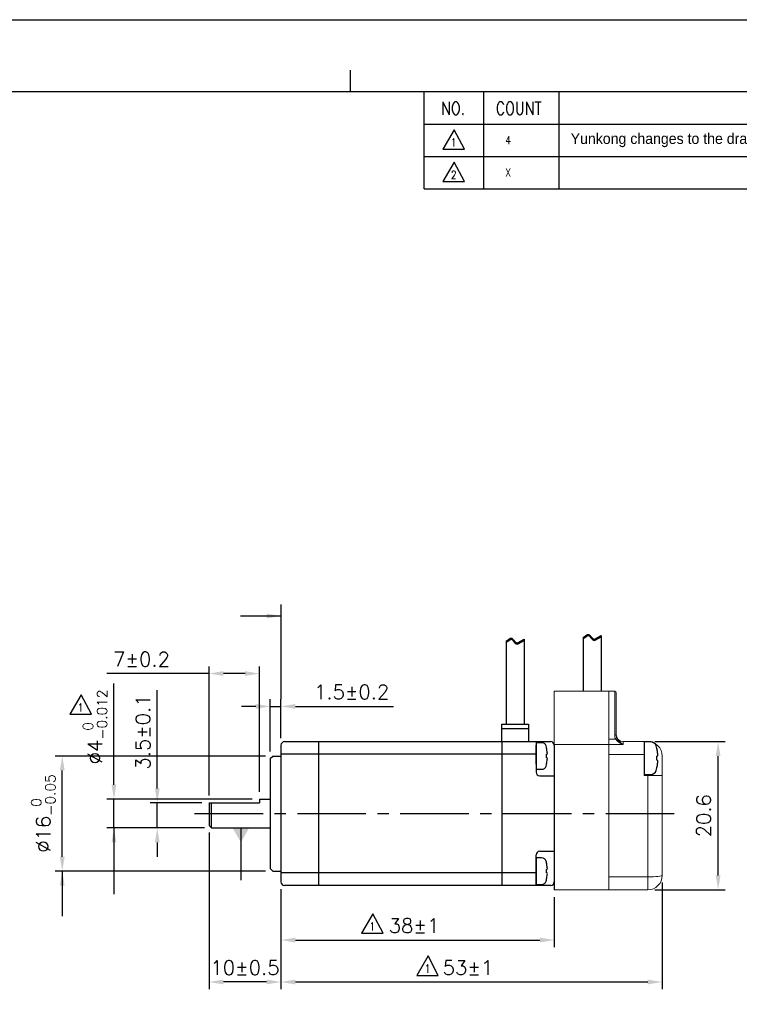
# Model space of a CAD drawing. Header units: millimetres. Extents: x 0 to 297, y 0 to 210.
# Tile 3 of 4: x 103 to 203, y 73 to 210. Entities that reach past the tile are written whole.
import ezdxf

# ---------------------------------------------------------------- set-up
doc = ezdxf.new("R2010")
doc.units = ezdxf.units.MM
doc.header["$PDSIZE"] = -1
doc.linetypes.add('CENTER2', pattern=[28.575, 19.05, -3.175, 3.175, -3.175])
doc.layers.add('SHEET', color=1, linetype='Continuous')
doc.styles.add('H', font='txt')
doc.styles.add('SHEET1', font='ROMANS.SHX', dxfattribs={"width": 0.8, "height": 3})
doc.styles.get("Standard").update_dxf_attribs({"font": 'txt.shx', "bigfont": 'whgtxt.shx'})
doc.dimstyles.new('ISO-25', dxfattribs={"dimtxt": 2.5, "dimasz": 2.5, "dimexe": 1.25, "dimexo": 0.625, "dimtad": 1, "dimtxsty": 'Standard', "dimcen": 2.5, "dimadec": 0, "dimazin": 0, "dimtfac": 1, "dimtmove": 0, "dimatfit": 3, "dimfxl": 0, "dimarcsym": 0})

# ---------------------------------------------------------------- blocks, each defined once
blk = doc.blocks.new('*D9')
at = {"color": 8, "lineweight": -2}
for p, q in [((121.66, 103.15), (121.66, 116.82)), ((127.86, 101.15), (120.66, 101.15)), ((121.66, 97.65), (121.66, 101.15)), ((128.21, 97.65), (120.66, 97.65)), ((121.66, 95.65), (121.66, 93.65))]:
    blk.add_line(p, q, dxfattribs=at)
at = {"color": 8}
for points in [[(121.33, 103.15), (121.99, 103.15), (121.66, 101.15)], [(121.33, 95.65), (121.99, 95.65), (121.66, 97.65)]]:
    blk.add_solid(points, dxfattribs=at)
at = {"layer": 'Defpoints', "color": 0}
for p in [(121.66, 101.15), (128.86, 101.15), (129.21, 97.65)]:
    blk.add_point(p, dxfattribs=at)
at = {"color": 3, "insert": (119.66, 110.99), "char_height": 2, "attachment_point": 5, "rotation": 90}
blk.add_mtext('\\A1;3.5±0.1', dxfattribs=at)
blk = doc.blocks.new('*D10')
at = {"color": 8, "lineweight": -2}
for p, q in [((115.64, 103.65), (115.64, 117.72)), ((134.86, 101.65), (114.64, 101.65)), ((115.64, 97.65), (115.64, 101.65)), ((128.21, 97.65), (114.64, 97.65)), ((115.64, 95.65), (115.64, 93.65))]:
    blk.add_line(p, q, dxfattribs=at)
at = {"color": 8}
for points in [[(115.31, 103.65), (115.97, 103.65), (115.64, 101.65)], [(115.31, 95.65), (115.97, 95.65), (115.64, 97.65)]]:
    blk.add_solid(points, dxfattribs=at)
at = {"layer": 'Defpoints', "color": 0}
for p in [(115.64, 101.65), (135.86, 101.65), (129.21, 97.65)]:
    blk.add_point(p, dxfattribs=at)
at = {"color": 3, "insert": (113.01, 111.69), "char_height": 2, "attachment_point": 5, "rotation": 90}
blk.add_mtext('\\A1;%%C4{\\H1.400000;\\S 0^ -0.012;}', dxfattribs=at)
blk = doc.blocks.new('*D11')
at = {"color": 8, "lineweight": -2}
for p, q in [((136.71, 107.65), (107.45, 107.65)), ((108.45, 93.65), (108.45, 105.65)), ((136.71, 91.65), (107.45, 91.65))]:
    blk.add_line(p, q, dxfattribs=at)
at = {"color": 8}
for points in [[(108.12, 105.65), (108.79, 105.65), (108.45, 107.65)], [(108.12, 93.65), (108.79, 93.65), (108.45, 91.65)]]:
    blk.add_solid(points, dxfattribs=at)
at = {"layer": 'Defpoints', "color": 0}
for p in [(108.45, 107.65), (137.71, 107.65), (137.71, 91.65)]:
    blk.add_point(p, dxfattribs=at)
at = {"color": 3, "insert": (105.82, 99.65), "char_height": 2, "attachment_point": 5, "rotation": 90}
blk.add_mtext('\\A1;%%C16{\\H1.400000;\\S 0^ -0.05;}', dxfattribs=at)
blk = doc.blocks.new('*D12')
at = {"color": 8, "lineweight": -2}
for p, q in [((137.36, 108.3), (137.36, 115.55)), ((138.86, 110.15), (138.86, 115.55)), ((135.36, 114.55), (133.36, 114.55)), ((137.36, 114.55), (138.86, 114.55)), ((140.86, 114.55), (154.52, 114.55))]:
    blk.add_line(p, q, dxfattribs=at)
at = {"color": 8}
for points in [[(135.36, 114.88), (135.36, 114.21), (137.36, 114.55)], [(140.86, 114.88), (140.86, 114.21), (138.86, 114.55)]]:
    blk.add_solid(points, dxfattribs=at)
at = {"layer": 'Defpoints', "color": 0}
for p in [(138.86, 114.55), (138.86, 109.15), (137.36, 107.3)]:
    blk.add_point(p, dxfattribs=at)
at = {"color": 3, "insert": (148.69, 116.55), "char_height": 2, "attachment_point": 5}
blk.add_mtext('\\A1;1.5±0.2', dxfattribs=at)
blk = doc.blocks.new('*D13')
at = {"color": 8, "lineweight": -2}
for p, q in [((138.86, 89.15), (138.86, 81.07)), ((176.86, 88.05), (176.86, 81.07)), ((140.86, 82.07), (174.86, 82.07))]:
    blk.add_line(p, q, dxfattribs=at)
at = {"color": 8}
for points in [[(140.86, 82.4), (140.86, 81.73), (138.86, 82.07)], [(174.86, 82.4), (174.86, 81.73), (176.86, 82.07)]]:
    blk.add_solid(points, dxfattribs=at)
at = {"layer": 'Defpoints', "color": 0}
for p in [(138.86, 90.15), (176.86, 89.05), (176.86, 82.07)]:
    blk.add_point(p, dxfattribs=at)
at = {"color": 3, "insert": (157.36, 84.07), "char_height": 2, "attachment_point": 5}
blk.add_mtext('\\A1;38±1', dxfattribs=at)
blk = doc.blocks.new('*D14')
at = {"color": 8, "lineweight": -2}
for p, q in [((128.86, 119.11), (114.64, 119.11)), ((128.86, 102.15), (128.86, 120.11)), ((133.86, 119.11), (130.86, 119.11)), ((135.86, 102.65), (135.86, 120.11))]:
    blk.add_line(p, q, dxfattribs=at)
at = {"color": 8}
for points in [[(130.86, 119.45), (130.86, 118.78), (128.86, 119.11)], [(133.86, 119.45), (133.86, 118.78), (135.86, 119.11)]]:
    blk.add_solid(points, dxfattribs=at)
at = {"layer": 'Defpoints', "color": 0}
for p in [(135.86, 119.11), (135.86, 101.65), (128.86, 101.15)]:
    blk.add_point(p, dxfattribs=at)
at = {"color": 3, "insert": (119.47, 121.11), "char_height": 2, "attachment_point": 5}
blk.add_mtext('\\A1;7±0.2', dxfattribs=at)
blk = doc.blocks.new('*D15')
at = {"color": 8, "lineweight": -2}
for p, q in [((128.86, 97), (128.86, 75.24)), ((138.86, 89.15), (138.86, 75.24)), ((136.86, 76.24), (130.86, 76.24))]:
    blk.add_line(p, q, dxfattribs=at)
at = {"color": 8}
for points in [[(130.86, 76.57), (130.86, 75.91), (128.86, 76.24)], [(136.86, 76.57), (136.86, 75.91), (138.86, 76.24)]]:
    blk.add_solid(points, dxfattribs=at)
at = {"layer": 'Defpoints', "color": 0}
for p in [(128.86, 98), (138.86, 90.15), (128.86, 76.24)]:
    blk.add_point(p, dxfattribs=at)
at = {"color": 3, "insert": (133.86, 78.24), "char_height": 2, "attachment_point": 5}
blk.add_mtext('\\A1;10±0.5', dxfattribs=at)
blk = doc.blocks.new('*D16')
at = {"color": 8, "lineweight": -2}
for p, q in [((190.86, 109.65), (200.64, 109.65)), ((199.64, 91.05), (199.64, 107.65)), ((190.86, 89.05), (200.64, 89.05))]:
    blk.add_line(p, q, dxfattribs=at)
at = {"color": 8}
for points in [[(199.31, 107.65), (199.97, 107.65), (199.64, 109.65)], [(199.31, 91.05), (199.97, 91.05), (199.64, 89.05)]]:
    blk.add_solid(points, dxfattribs=at)
at = {"layer": 'Defpoints', "color": 0}
for p in [(189.86, 109.65), (199.64, 109.65), (189.86, 89.05)]:
    blk.add_point(p, dxfattribs=at)
at = {"color": 3, "insert": (197.64, 99.35), "char_height": 2, "attachment_point": 5, "rotation": 90}
blk.add_mtext('\\A1;20.6', dxfattribs=at)
blk = doc.blocks.new('*D19')
at = {"color": 8, "lineweight": -2}
for p, q in [((138.86, 89.15), (138.86, 75.24)), ((191.86, 90.05), (191.86, 75.24)), ((140.86, 76.24), (189.86, 76.24))]:
    blk.add_line(p, q, dxfattribs=at)
at = {"color": 8}
for points in [[(140.86, 76.57), (140.86, 75.91), (138.86, 76.24)], [(189.86, 76.57), (189.86, 75.91), (191.86, 76.24)]]:
    blk.add_solid(points, dxfattribs=at)
at = {"layer": 'Defpoints', "color": 0}
for p in [(191.86, 91.05), (138.86, 90.15), (191.86, 76.24)]:
    blk.add_point(p, dxfattribs=at)
at = {"color": 3, "insert": (164.86, 78.24), "char_height": 2, "attachment_point": 5}
blk.add_mtext('\\A1;53±1', dxfattribs=at)

msp = doc.modelspace()

# ---------------------------------------------------------------- linework, layer by layer
at = {"color": 4}
msp.add_line((148.5, 203), (148.5, 200), dxfattribs=at)
at = {"color": 8}
msp.add_line((138.8582, 128.7302), (138.8582, 115.5454), dxfattribs=at)
for p, q in [((181.3809, 124.4964), (181.4999, 124.5481)), ((181.4999, 124.5481), (181.612, 124.5547)), ((181.612, 124.5547), (181.6895, 124.5228)), ((170.1654, 123.628), (170.6681, 123.9846)), ((170.1654, 123.461), (170.6681, 123.8176)), ((170.1654, 123.628), (170.1654, 112.0898)), ((170.6681, 123.9846), (170.7871, 124.0363)), ((170.6681, 123.8176), (170.7871, 123.8693)), ((170.7871, 124.0363), (170.8992, 124.0429)), ((170.7871, 123.8693), (170.8992, 123.8759)), ((170.8992, 124.0429), (170.9767, 124.011)), ((170.8992, 123.8759), (170.9767, 123.844)), ((170.9767, 124.011), (171.0482, 123.9523)), ((170.9767, 123.844), (171.0482, 123.7853)), ((171.0482, 123.9523), (171.1164, 123.8745)), ((171.0482, 123.7853), (171.1164, 123.7075)), ((171.1164, 123.8745), (171.1844, 123.7856)), ((171.1164, 123.7075), (171.1844, 123.6186)), ((171.1844, 123.7856), (171.2554, 123.6934)), ((171.1844, 123.6186), (171.2554, 123.5264)), ((171.2554, 123.6934), (171.3455, 123.5904)), ((171.2554, 123.5264), (171.3455, 123.4234)), ((171.3455, 123.5904), (171.4422, 123.501)), ((171.3455, 123.4234), (171.4422, 123.334)), ((171.4422, 123.501), (171.5436, 123.4321)), ((171.4422, 123.334), (171.5436, 123.2651)), ((171.5436, 123.4321), (171.6484, 123.391)), ((171.5436, 123.2651), (171.6484, 123.224)), ((171.6484, 123.391), (171.7548, 123.3847)), ((171.6484, 123.224), (171.7548, 123.2177)), ((171.7548, 123.3847), (171.8466, 123.4107)), ((171.7548, 123.2177), (171.8466, 123.2437)), ((171.8466, 123.4107), (172.6654, 123.8773)), ((171.8466, 123.2437), (172.6654, 123.7103)), ((172.6654, 123.8773), (172.6654, 112.0898)), ((180.8782, 124.1398), (181.3809, 124.4964)), ((180.8782, 123.9728), (181.3809, 124.3294)), ((180.8782, 124.1398), (180.8782, 116.6527)), ((181.3809, 124.3294), (181.4999, 124.3811)), ((181.4999, 124.3811), (181.612, 124.3877)), ((181.612, 124.3877), (181.6895, 124.3558)), ((181.6895, 124.5228), (181.761, 124.4641)), ((181.6895, 124.3558), (181.761, 124.2971)), ((181.761, 124.4641), (181.8292, 124.3863)), ((181.761, 124.2971), (181.8292, 124.2193)), ((181.8292, 124.3863), (181.8972, 124.2973)), ((181.8292, 124.2193), (181.8972, 124.1303)), ((181.8972, 124.2973), (181.9682, 124.2051)), ((181.8972, 124.1303), (181.9682, 124.0381)), ((181.9682, 124.2051), (182.0583, 124.1022)), ((181.9682, 124.0381), (182.0583, 123.9352)), ((182.0583, 124.1022), (182.155, 124.0127)), ((182.0583, 123.9352), (182.155, 123.8457)), ((182.155, 124.0127), (182.2565, 123.9439)), ((182.155, 123.8457), (182.2565, 123.7769)), ((182.2565, 123.9439), (182.3612, 123.9027)), ((182.2565, 123.7769), (182.3612, 123.7358)), ((182.3612, 123.9027), (182.4677, 123.8964)), ((182.3612, 123.7358), (182.4677, 123.7294)), ((182.4677, 123.8964), (182.5594, 123.9225)), ((182.4677, 123.7294), (182.5594, 123.7555)), ((182.5594, 123.9225), (183.3782, 124.3891)), ((182.5594, 123.7555), (183.3782, 124.2221)), ((183.3782, 124.3891), (183.3782, 116.6527)), ((174.3359, 109.5026), (174.3359, 105.8028)), ((189.3582, 109.6025), (189.3582, 105.1028)), ((137.3582, 107.3027), (137.7082, 107.6527)), ((137.7082, 107.6527), (138.8582, 107.6527)), ((135.8582, 101.6527), (137.3582, 101.6527)), ((129.2082, 97.6527), (137.3582, 97.6527)), ((174.3359, 93.5026), (174.3359, 89.8028)), ((137.7082, 91.6527), (137.3582, 92.0027)), ((137.7082, 91.6527), (138.8582, 91.6527))]:
    msp.add_line(p, q)
at = {"color": 7, "linetype": 'Continuous', "lineweight": 15}
for p, q in [((176.8582, 116.6527), (184.4582, 116.6527)), ((176.8582, 116.6527), (176.8582, 109.1527)), ((184.4582, 116.6527), (184.4582, 109.9974)), ((185.2582, 116.6527), (184.4582, 116.6527)), ((184.4582, 109.9974), (184.4582, 116.6527)), ((185.2582, 110.5876), (185.2582, 116.6527)), ((185.4582, 116.4527), (185.4582, 110.5876)), ((184.4582, 109.2315), (184.4582, 109.9974)), ((185.4038, 109.9974), (184.4582, 109.9974)), ((184.4582, 109.2315), (184.4582, 109.9974)), ((185.2582, 110.5876), (185.4582, 110.5876)), ((185.4038, 109.9974), (185.5795, 110.0894)), ((186.4582, 109.6527), (186.4582, 109.2315)), ((189.3582, 109.6527), (186.4582, 109.6527)), ((189.3582, 107.8527), (189.3582, 109.6527)), ((189.8582, 109.6527), (189.3582, 109.6527)), ((176.8582, 109.2315), (184.4582, 109.2315)), ((184.4582, 109.2315), (184.4582, 107.8527)), ((186.4582, 109.2315), (184.4582, 109.2315)), ((184.4582, 107.8527), (184.4582, 109.2315)), ((184.4582, 107.8527), (184.4582, 107.6527)), ((189.3582, 107.8527), (184.4582, 107.8527)), ((184.4582, 90.8527), (184.4582, 107.8527)), ((184.4582, 105.6527), (184.4582, 107.6527)), ((189.3582, 104.9527), (189.3582, 107.8527)), ((191.8582, 107.6527), (191.8582, 91.0527)), ((184.4582, 104.6694), (184.4582, 105.6527)), ((184.4582, 99.6527), (184.4582, 104.6694)), ((189.8582, 104.9527), (189.3582, 104.9527)), ((189.8582, 90.8527), (189.8582, 104.9527)), ((189.8582, 104.9527), (191.8582, 104.9527)), ((184.4582, 99.6527), (184.4582, 90.8527)), ((184.4582, 90.8527), (184.4582, 89.0527)), ((189.8582, 90.8527), (184.4582, 90.8527)), ((184.4582, 89.0527), (184.4582, 90.8527)), ((189.8582, 89.0527), (189.8582, 90.8527)), ((176.8582, 89.0527), (184.4582, 89.0527)), ((189.8582, 89.0527), (184.4582, 89.0527))]:
    msp.add_line(p, q, dxfattribs=at)
at = {"color": 0, "linetype": 'ByBlock'}
for p, q in [((169.5582, 109.6527), (169.5582, 112.0898)), ((169.5582, 112.0898), (173.2726, 112.0898)), ((169.5582, 111.498), (173.2726, 111.498)), ((173.2726, 112.0898), (173.2726, 109.6527)), ((139.3582, 109.6527), (176.3582, 109.6527)), ((144.0582, 109.6527), (144.0582, 89.6527)), ((169.5582, 109.6527), (169.5582, 89.6527)), ((174.3359, 109.6527), (174.3359, 105.4027)), ((138.8582, 109.1527), (138.8582, 90.1527)), ((176.8582, 109.1527), (176.8582, 89.0527)), ((137.3582, 107.3027), (137.3582, 92.0027)), ((174.3359, 107.9027), (138.8582, 107.9027)), ((174.8359, 104.9027), (176.8582, 104.9027)), ((135.8582, 101.6527), (135.8582, 101.1527)), ((128.8582, 101.1527), (128.8582, 98.0027)), ((128.8582, 101.1527), (135.8582, 101.1527)), ((129.2082, 97.6527), (129.2082, 101.1527)), ((128.8582, 98.0027), (129.2082, 97.6527)), ((174.3359, 89.6527), (174.3359, 93.9027)), ((174.8359, 94.4027), (176.8582, 94.4027)), ((174.3359, 91.4027), (138.8582, 91.4027)), ((176.3582, 89.6527), (139.3582, 89.6527))]:
    msp.add_line(p, q, dxfattribs=at)
at = {"extrusion": (-1e-16, -1, 0)}
for p, q in [((175.104, 109.5026), (174.3359, 109.5026)), ((175.7939, 108.7197), (175.7939, 108.7474)), ((175.7939, 108.7474), (175.7939, 108.7197)), ((175.7939, 107.4079), (175.7939, 107.8975)), ((174.3359, 105.8028), (175.104, 105.8028)), ((175.7939, 106.558), (175.7939, 106.5857)), ((175.104, 93.5026), (174.3359, 93.5026)), ((175.7939, 92.7197), (175.7939, 92.7474)), ((175.7939, 92.7474), (175.7939, 92.7197)), ((175.7939, 91.4079), (175.7939, 91.8975)), ((175.7939, 90.558), (175.7939, 90.5857)), ((174.3359, 89.8028), (175.104, 89.8028))]:
    msp.add_line(p, q, dxfattribs=at)
at = {"extrusion": (-3.90338e-14, -1, 0)}
for p, q in [((190.2923, 109.6025), (189.3582, 109.6025)), ((191.1314, 108.6504), (191.1314, 108.6841)), ((191.1314, 108.6841), (191.1314, 108.6504)), ((191.1314, 107.055), (191.1314, 107.6504)), ((191.1314, 106.0213), (191.1314, 106.055)), ((189.3582, 105.1028), (190.2923, 105.1028))]:
    msp.add_line(p, q, dxfattribs=at)
at = {"lineweight": 35}
for p, q in [((174.3359, 106.5317), (174.3359, 109.1672)), ((174.3359, 90.5317), (174.3359, 93.1672))]:
    msp.add_line(p, q, dxfattribs=at)
at = {"color": 1, "linetype": 'CENTER2', "ltscale": 0.5}
msp.add_line((126.8582, 99.6527), (193.8582, 99.6527), dxfattribs=at)
at = {"color": 6}
msp.add_lwpolyline([(0, 210), (297, 210), (297, 0), (0, 0)], close=True, dxfattribs=at)
at = {"color": 4}
msp.add_lwpolyline([(10, 200), (287, 200), (287, 10), (10, 10)], close=True, dxfattribs=at)
at = {"color": 7, "linetype": 'Continuous', "lineweight": 15}
for centre, radius, start, end in [((185.2582, 116.4527), 0.2, 0, 90), ((186.5325, 110.5889), 1.2743, 180.057493, 207.655634), ((187.215, 111.3819), 2.2797, 217.394342, 250.612177), ((186.4582, 110.6527), 1, 180, 270), ((186.5498, 110.5896), 1.0916, 180.100307, 207.269546), ((187.801, 111.4857), 2.6239, 212.150552, 239.218022), ((189.8582, 107.6527), 2, 0, 90), ((189.8582, 91.0527), 2, 270, 0)]:
    msp.add_arc(centre, radius, start, end, dxfattribs=at)
at = {"color": 0, "linetype": 'ByBlock'}
for centre, start, end in [((139.3582, 109.1527), 90, 180), ((176.3582, 109.1527), 0, 90), ((174.8359, 105.4027), 180, 270), ((174.8359, 93.9027), 90, 180), ((139.3582, 90.1527), 180, 270), ((176.3582, 90.1527), 270, 0)]:
    msp.add_arc(centre, 0.5, start, end, dxfattribs=at)
for centre, radius, start, end in [((175.104, 108.8683), 0.6342, 17.148404, 90), ((190.2923, 108.8312), 0.7714, 17.148404, 90), ((171.1647, 107.6528), 4.7568, 13.303619, 17.148404), ((185.5013, 107.3528), 5.7853, 13.303619, 17.148404), ((175.104, 106.4371), 0.6342, 270, 342.851596), ((171.1647, 107.6526), 4.7568, 342.851596, 346.696381), ((190.2923, 105.8742), 0.7714, 270, 342.851596), ((185.5013, 107.3526), 5.7853, 342.851596, 346.696381), ((175.104, 92.8683), 0.6342, 17.148404, 90), ((171.1647, 91.6528), 4.7568, 13.303619, 17.148404), ((171.1647, 91.6526), 4.7568, 342.851596, 346.696381), ((175.104, 90.4371), 0.6342, 270, 342.851596)]:
    msp.add_arc(centre, radius, start, end)
at = {"color": 7, "linetype": 'Continuous', "lineweight": 15}
msp.add_ellipse((189.8582, 91.0527), major_axis=(-2, 0), ratio=0.1, start_param=1.57079633, end_param=3.14159265, dxfattribs=at)
for points, knots in [([(175.8764, 108.2553), (175.8588, 108.3942), (175.8348, 108.5341), (175.801, 108.6883), (175.7975, 108.704), (175.7939, 108.7197)], [13.853196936, 13.853196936, 13.853196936, 13.853196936, 14.222938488, 14.222938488, 14.264868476, 14.264868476, 14.264868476, 14.264868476]), ([(191.2318, 108.0856), (191.2103, 108.2545), (191.1811, 108.4247), (191.14, 108.6122), (191.1357, 108.6313), (191.1314, 108.6504)], [13.853196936, 13.853196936, 13.853196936, 13.853196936, 14.222938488, 14.222938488, 14.264868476, 14.264868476, 14.264868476, 14.264868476]), ([(175.7939, 107.8975), (175.7975, 107.8978), (175.801, 107.898), (175.8348, 107.9007), (175.8588, 107.9032), (175.8764, 107.9056)], [12.353396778, 12.353396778, 12.353396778, 12.353396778, 12.395326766, 12.395326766, 12.765068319, 12.765068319, 12.765068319, 12.765068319]), ([(175.8764, 107.3998), (175.8588, 107.4022), (175.8348, 107.4047), (175.801, 107.4073), (175.7975, 107.4076), (175.7939, 107.4079)], [13.853196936, 13.853196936, 13.853196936, 13.853196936, 14.222938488, 14.222938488, 14.264868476, 14.264868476, 14.264868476, 14.264868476]), ([(175.7939, 106.5857), (175.7975, 106.6014), (175.801, 106.6171), (175.8348, 106.7713), (175.8588, 106.9112), (175.8764, 107.05)], [12.353396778, 12.353396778, 12.353396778, 12.353396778, 12.395326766, 12.395326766, 12.765068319, 12.765068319, 12.765068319, 12.765068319]), ([(175.8764, 107.9056), (175.8588, 107.9032), (175.8348, 107.9007), (175.8011, 107.898), (175.7977, 107.8978), (175.7942, 107.8975)], [13.853196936, 13.853196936, 13.853196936, 13.853196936, 14.222938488, 14.222938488, 14.263757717, 14.263757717, 14.263757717, 14.263757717]), ([(191.1314, 107.6504), (191.1357, 107.6507), (191.14, 107.6511), (191.1811, 107.6544), (191.2103, 107.6573), (191.2318, 107.6603)], [12.353396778, 12.353396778, 12.353396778, 12.353396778, 12.395326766, 12.395326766, 12.765068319, 12.765068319, 12.765068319, 12.765068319]), ([(191.2318, 107.0451), (191.2103, 107.0481), (191.1811, 107.051), (191.14, 107.0543), (191.1357, 107.0546), (191.1314, 107.055)], [13.853196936, 13.853196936, 13.853196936, 13.853196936, 14.222938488, 14.222938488, 14.264868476, 14.264868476, 14.264868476, 14.264868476]), ([(191.2318, 107.6603), (191.2103, 107.6573), (191.1811, 107.6544), (191.1401, 107.6511), (191.136, 107.6508), (191.1317, 107.6504)], [13.853196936, 13.853196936, 13.853196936, 13.853196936, 14.222938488, 14.222938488, 14.263757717, 14.263757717, 14.263757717, 14.263757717]), ([(191.1314, 106.055), (191.1357, 106.0741), (191.14, 106.0932), (191.1811, 106.2807), (191.2103, 106.4509), (191.2318, 106.6197)], [12.353396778, 12.353396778, 12.353396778, 12.353396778, 12.395326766, 12.395326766, 12.765068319, 12.765068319, 12.765068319, 12.765068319]), ([(175.8764, 92.2553), (175.8588, 92.3942), (175.8348, 92.5341), (175.801, 92.6883), (175.7975, 92.704), (175.7939, 92.7197)], [13.853196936, 13.853196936, 13.853196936, 13.853196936, 14.222938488, 14.222938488, 14.264868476, 14.264868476, 14.264868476, 14.264868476]), ([(175.7939, 91.8975), (175.7975, 91.8978), (175.801, 91.898), (175.8348, 91.9007), (175.8588, 91.9032), (175.8764, 91.9056)], [12.353396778, 12.353396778, 12.353396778, 12.353396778, 12.395326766, 12.395326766, 12.765068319, 12.765068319, 12.765068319, 12.765068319]), ([(175.8764, 91.9056), (175.8588, 91.9032), (175.8348, 91.9007), (175.8011, 91.898), (175.7977, 91.8978), (175.7942, 91.8975)], [13.853196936, 13.853196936, 13.853196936, 13.853196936, 14.222938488, 14.222938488, 14.263757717, 14.263757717, 14.263757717, 14.263757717]), ([(175.8764, 91.3998), (175.8588, 91.4022), (175.8348, 91.4047), (175.801, 91.4073), (175.7975, 91.4076), (175.7939, 91.4079)], [13.853196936, 13.853196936, 13.853196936, 13.853196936, 14.222938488, 14.222938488, 14.264868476, 14.264868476, 14.264868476, 14.264868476]), ([(175.7939, 90.5857), (175.7975, 90.6014), (175.801, 90.6171), (175.8348, 90.7713), (175.8588, 90.9112), (175.8764, 91.05)], [12.353396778, 12.353396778, 12.353396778, 12.353396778, 12.395326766, 12.395326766, 12.765068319, 12.765068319, 12.765068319, 12.765068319])]:
    msp.add_open_spline(points, degree=3, knots=knots)
for points in [[(175.8941, 108.0133), (175.8908, 108.0929), (175.8849, 108.1738), (175.8764, 108.2553)], [(175.8764, 107.9056), (175.8849, 107.9419), (175.8908, 107.9779), (175.8941, 108.0133)], [(175.8765, 107.9058), (175.8765, 107.9057), (175.8765, 107.9057), (175.8764, 107.9056)], [(175.8941, 107.292), (175.8908, 107.3275), (175.8849, 107.3635), (175.8764, 107.3998)], [(175.8764, 107.05), (175.8849, 107.1316), (175.8908, 107.2125), (175.8941, 107.292)], [(191.2533, 107.7913), (191.2492, 107.8881), (191.2421, 107.9864), (191.2318, 108.0856)], [(191.2318, 107.6603), (191.2421, 107.7045), (191.2492, 107.7482), (191.2533, 107.7913)], [(191.2318, 107.6605), (191.2318, 107.6605), (191.2318, 107.6604), (191.2318, 107.6603)], [(191.2533, 106.9141), (191.2492, 106.9571), (191.2421, 107.0009), (191.2318, 107.0451)], [(191.2318, 106.6197), (191.2421, 106.719), (191.2492, 106.8173), (191.2533, 106.9141)], [(175.8941, 92.0133), (175.8908, 92.0929), (175.8849, 92.1738), (175.8764, 92.2553)], [(175.8764, 91.9056), (175.8849, 91.9419), (175.8908, 91.9779), (175.8941, 92.0133)], [(175.8765, 91.9058), (175.8765, 91.9057), (175.8765, 91.9057), (175.8764, 91.9056)], [(175.8941, 91.292), (175.8908, 91.3275), (175.8849, 91.3635), (175.8764, 91.3998)], [(175.8764, 91.05), (175.8849, 91.1316), (175.8908, 91.2125), (175.8941, 91.292)]]:
    msp.add_open_spline(points, degree=3)
at = {"layer": 'SHEET', "color": 7}
for q in [(158.75, 200), (287, 186.5)]:
    msp.add_line((158.75, 186.5), q, dxfattribs=at)
at = {"layer": 'SHEET'}
for p, q in [((167, 200), (167, 186.5)), ((177.5, 200), (177.5, 186.5)), ((158.75, 195.5), (287, 195.5)), ((158.75, 191), (287, 191))]:
    msp.add_line(p, q, dxfattribs=at)
at = {"layer": 'SHEET', "color": 1, "linetype": 'Continuous'}
for p, q in [((162.9573, 194.708), (161.3697, 192.0032)), ((164.3685, 192.0032), (162.9573, 194.708)), ((161.3697, 192.0032), (164.3685, 192.0032)), ((162.9573, 190.208), (161.3697, 187.5032)), ((164.3685, 187.5032), (162.9573, 190.208)), ((161.3697, 187.5032), (164.3685, 187.5032)), ((111.0923, 116.1614), (109.5047, 113.4566)), ((112.5035, 113.4566), (111.0923, 116.1614)), ((109.5047, 113.4566), (112.5035, 113.4566)), ((151.6442, 85.7264), (150.0566, 83.0216)), ((153.0554, 83.0216), (151.6442, 85.7264)), ((150.0566, 83.0216), (153.0554, 83.0216)), ((159.3143, 79.8607), (157.7267, 77.1559)), ((160.7255, 77.1559), (159.3143, 79.8607)), ((157.7267, 77.1559), (160.7255, 77.1559))]:
    msp.add_line(p, q, dxfattribs=at)

# ---------------------------------------------------------------- texts
at = {"color": 1, "insert": (177.5, 193.25), "char_height": 1.5, "attachment_point": 4, "style": 'H'}
msp.add_mtext_dynamic_manual_height_columns('{\\fGulim|b0|i0|c129|p50;   Yunkong changes to the drawing specifications.}', width=59.00043, gutter_width=12.5, heights=[0], dxfattribs=at)
at = {"layer": 'SHEET', "style": 'SHEET1', "width": 0.8}
for s, height, p in [('NO.', 1.8, (161.128, 196.7733)), ('COUNT', 1.8, (168.7355, 196.7733)), ('1', 1.125, (162.4882, 192.373)), ('4', 1.125, (170.0593, 192.6937)), ('2', 1.125, (162.4882, 187.873)), ('X', 1.125, (170.0593, 188.1937)), ('1', 1.125, (110.6232, 113.8264)), ('1', 1.125, (151.1751, 83.3915)), ('1', 1.125, (158.8452, 77.5257))]:
    msp.add_text(s, height=height, dxfattribs=at).set_placement(p)

# ---------------------------------------------------------------- dimensions: what is measured, and where the dimension line sits
for base, p1, p2, override, picture, middle in [((135.8582, 119.1124), (128.8582, 101.1527), (135.8582, 101.6527), {"dimtxt": 2, "dimasz": 2, "dimexe": 1, "dimexo": 1, "dimgap": 1, "dimdec": 3, "dimzin": 9, "dimdsep": 46, "dimcen": 0, "dimclrd": 8, "dimclre": 8, "dimclrt": 3, "dimadec": 3, "dimazin": 2, "dimtol": 1, "dimtp": 0.2, "dimtm": 0.2, "dimtdec": 3, "dimfxl": 0.6, "dimtolj": 1, "dimtzin": 9, "dimarcsym": 1}, '*D14', (119.4689, 119.1124)), ((128.8582, 76.2387), (138.8582, 90.1527), (128.8582, 98.0027), {"dimtxt": 2, "dimasz": 2, "dimexe": 1, "dimexo": 1, "dimgap": 1, "dimdec": 3, "dimzin": 9, "dimdsep": 46, "dimcen": 0, "dimclrd": 8, "dimclre": 8, "dimclrt": 3, "dimadec": 3, "dimazin": 2, "dimtol": 1, "dimtp": 0.5, "dimtm": 0.5, "dimtdec": 3, "dimfxl": 0.6, "dimtolj": 1, "dimtzin": 9, "dimarcsym": 1}, '*D15', (133.8582, 76.2387)), ((191.8582, 76.2387), (138.8582, 90.1527), (191.8582, 91.0527), {"dimtxt": 2, "dimasz": 2, "dimexe": 1, "dimexo": 1, "dimgap": 1, "dimdec": 3, "dimzin": 9, "dimdsep": 46, "dimcen": 0, "dimclrd": 8, "dimclre": 8, "dimclrt": 3, "dimadec": 3, "dimazin": 2, "dimtol": 1, "dimtp": 1, "dimtm": 1, "dimtdec": 3, "dimfxl": 0.6, "dimtolj": 1, "dimtzin": 9, "dimarcsym": 1}, '*D19', (164.8582, 76.2387)), ((176.8582, 82.0656), (138.8582, 90.1527), (176.8582, 89.0527), {"dimtxt": 2, "dimasz": 2, "dimexe": 1, "dimexo": 1, "dimgap": 1, "dimdec": 3, "dimzin": 9, "dimdsep": 46, "dimcen": 0, "dimclrd": 8, "dimclre": 8, "dimclrt": 3, "dimadec": 3, "dimazin": 2, "dimtol": 1, "dimtp": 1, "dimtm": 1, "dimtdec": 3, "dimfxl": 0.6, "dimtolj": 1, "dimtzin": 9, "dimarcsym": 1}, '*D13', (157.3582, 82.0656))]:
    dim = msp.add_linear_dim(base=base, p1=p1, p2=p2, dimstyle='ISO-25', override=override)
    dim.commit()
    dim.dimension.update_dxf_attribs({"geometry": picture, "text_midpoint": middle, "dimtype": 160})
dim = msp.add_linear_dim(base=(115.64, 101.6527), p1=(129.2082, 97.6527), p2=(135.8582, 101.6527), angle=90, text='%%C<>', dimstyle='ISO-25', override={"dimtxt": 2, "dimasz": 2, "dimexe": 1, "dimexo": 1, "dimgap": 1, "dimdec": 3, "dimzin": 9, "dimdsep": 46, "dimcen": 0, "dimclrd": 8, "dimclre": 8, "dimclrt": 3, "dimadec": 3, "dimazin": 2, "dimtol": 1, "dimtm": 0.012, "dimtfac": 0.7, "dimtdec": 3, "dimfxl": 0.6, "dimtolj": 1, "dimtzin": 9, "dimarcsym": 1})
dim.commit()
dim.dimension.update_dxf_attribs({"geometry": '*D10', "text_midpoint": (115.64, 111.686), "dimtype": 160})
dim = msp.add_linear_dim(base=(138.8582, 114.5454), p1=(137.3582, 107.3027), p2=(138.8582, 109.1527), dimstyle='ISO-25', override={"dimtxt": 2, "dimasz": 2, "dimexe": 1, "dimexo": 1, "dimgap": 1, "dimdec": 3, "dimzin": 9, "dimdsep": 46, "dimcen": 0, "dimclrd": 8, "dimclre": 8, "dimclrt": 3, "dimadec": 3, "dimazin": 2, "dimtol": 1, "dimtp": 0.2, "dimtm": 0.2, "dimtdec": 3, "dimfxl": 0.6, "dimtolj": 1, "dimtzin": 9, "dimarcsym": 1})
dim.commit()
dim.dimension.update_dxf_attribs({"geometry": '*D12', "text_midpoint": (148.6915, 116.5454)})
for base, p1, p2, override, picture, middle in [((121.6598, 101.1527), (129.2082, 97.6527), (128.8582, 101.1527), {"dimtxt": 2, "dimasz": 2, "dimexe": 1, "dimexo": 1, "dimgap": 1, "dimdec": 3, "dimzin": 9, "dimdsep": 46, "dimcen": 0, "dimclrd": 8, "dimclre": 8, "dimclrt": 3, "dimadec": 3, "dimazin": 2, "dimtol": 1, "dimtp": 0.1, "dimtm": 0.1, "dimtdec": 3, "dimfxl": 0.6, "dimtolj": 1, "dimtzin": 9, "dimarcsym": 1}, '*D9', (119.6598, 110.986)), ((199.6398, 109.6527), (189.8582, 89.0527), (189.8582, 109.6527), {"dimtxt": 2, "dimasz": 2, "dimexe": 1, "dimexo": 1, "dimgap": 1, "dimdec": 3, "dimzin": 9, "dimdsep": 46, "dimcen": 0, "dimclrd": 8, "dimclre": 8, "dimclrt": 3, "dimadec": 3, "dimazin": 2, "dimtdec": 3, "dimfxl": 0.6, "dimtolj": 1, "dimtzin": 1, "dimarcsym": 1}, '*D16', (197.6398, 99.3527))]:
    dim = msp.add_linear_dim(base=base, p1=p1, p2=p2, angle=90, dimstyle='ISO-25', override=override)
    dim.commit()
    dim.dimension.update_dxf_attribs({"geometry": picture, "text_midpoint": middle})
dim = msp.add_linear_dim(base=(108.4528, 107.6527), p1=(137.7082, 91.6527), p2=(137.7082, 107.6527), angle=90, text='%%C<>', dimstyle='ISO-25', override={"dimtxt": 2, "dimasz": 2, "dimexe": 1, "dimexo": 1, "dimgap": 1, "dimdec": 3, "dimzin": 9, "dimdsep": 46, "dimcen": 0, "dimclrd": 8, "dimclre": 8, "dimclrt": 3, "dimadec": 3, "dimazin": 2, "dimtol": 1, "dimtm": 0.05, "dimtfac": 0.7, "dimtdec": 3, "dimfxl": 0.6, "dimtolj": 1, "dimtzin": 9, "dimarcsym": 1})
dim.commit()
dim.dimension.update_dxf_attribs({"geometry": '*D11', "text_midpoint": (105.8195, 99.6527)})

# ---------------------------------------------------------------- leaders
for points, override in [([(138.8582, 127.1123), (133.2378, 127.1123)], {"dimtxt": 2, "dimasz": 2, "dimexe": 1, "dimexo": 1, "dimgap": 1, "dimtad": 0, "dimdec": 3, "dimzin": 9, "dimdsep": 46, "dimcen": 0, "dimclrd": 8, "dimclre": 8, "dimclrt": 3, "dimadec": 3, "dimazin": 2, "dimtdec": 3, "dimfxl": 0.6, "dimtolj": 1, "dimtzin": 1, "dimarcsym": 1}), ([(115.64, 97.6527), (115.64, 88.4329)], {"dimtxt": 2, "dimasz": 2, "dimexe": 1, "dimexo": 1, "dimgap": 1, "dimtad": 0, "dimdec": 3, "dimzin": 9, "dimdsep": 46, "dimcen": 0, "dimclrd": 8, "dimclre": 8, "dimclrt": 3, "dimadec": 3, "dimazin": 2, "dimtdec": 3, "dimfxl": 0.6, "dimtolj": 1, "dimtzin": 1, "dimarcsym": 1}), ([(133.2832, 97.6527), (133.2832, 90.3994)], {"dimtxt": 2, "dimasz": 2, "dimexe": 1, "dimexo": 1, "dimgap": 1, "dimtad": 0, "dimdec": 3, "dimzin": 9, "dimdsep": 46, "dimcen": 0, "dimclrd": 8, "dimclre": 8, "dimclrt": 3, "dimadec": 3, "dimazin": 2, "dimtdec": 3, "dimldrblk": 'DatumFilled', "dimfxl": 0.6, "dimtolj": 1, "dimtzin": 1, "dimarcsym": 1}), ([(108.4528, 91.6527), (108.4528, 85.4044)], {"dimtxt": 2, "dimasz": 2, "dimexe": 1, "dimexo": 1, "dimgap": 1, "dimtad": 0, "dimdec": 3, "dimzin": 9, "dimdsep": 46, "dimcen": 0, "dimclrd": 8, "dimclre": 8, "dimclrt": 3, "dimadec": 3, "dimazin": 2, "dimtdec": 3, "dimfxl": 0.6, "dimtolj": 1, "dimtzin": 1, "dimarcsym": 1})]:
    msp.add_leader(points, dimstyle='ISO-25', override=override)

doc.saveas('drawing.dxf')
